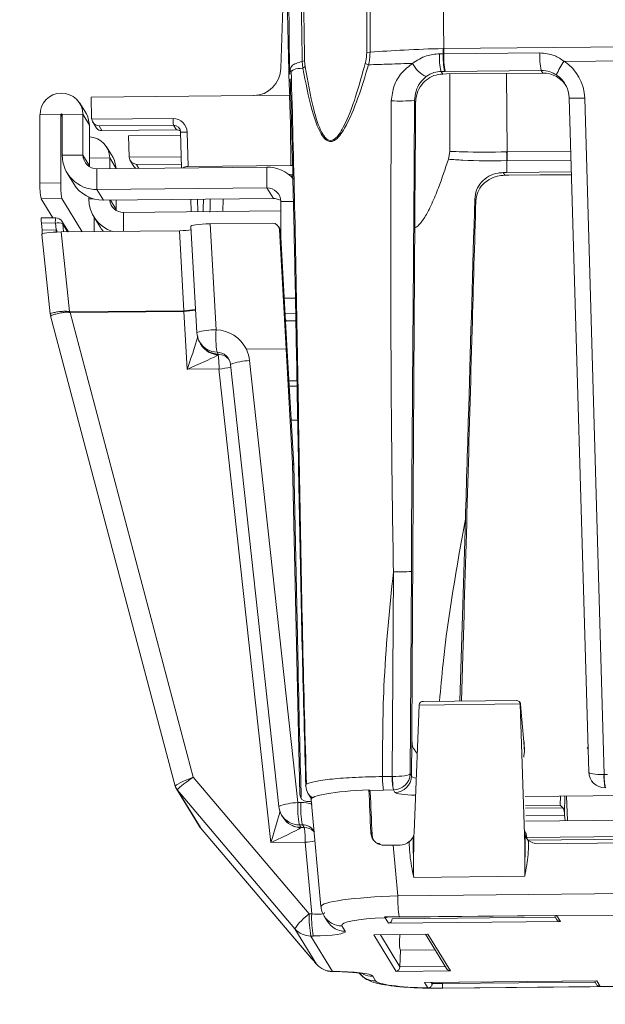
# Model space of a CAD drawing. Header units: millimetres. Extents: x 0 to 1118, y 0 to 864.
# Tile 81 of 256: x 463 to 474, y 276 to 294. Entities that reach past the tile are written whole.
import ezdxf

# ---------------------------------------------------------------- set-up
doc = ezdxf.new("R2010")
doc.units = ezdxf.units.MM
doc.styles.add('SLDTEXTSTYLE3', font='TXT', dxfattribs={"width": 0.605})
doc.dimstyles.new('SLDDIMSTYLE0', dxfattribs={"dimtxt": 3.175, "dimasz": 3.302, "dimexe": 0, "dimexo": 0.0625, "dimgap": 0.79375, "dimtad": 0, "dimtih": 1, "dimtoh": 1, "dimdec": 1, "dimlfac": 4, "dimrnd": 1e-09, "dimzin": 12, "dimdsep": 46, "dimtxsty": 'SLDTEXTSTYLE3', "dimsah": 1, "dimcen": 0.09, "dimadec": 0, "dimazin": 3, "dimtfac": 1, "dimtofl": 0, "dimtmove": 0, "dimatfit": 3, "dimfxl": 1, "dimfrac": 2, "dimtolj": 1, "dimtzin": 12, "dimarcsym": 0})

# ---------------------------------------------------------------- blocks, each defined once
blk = doc.blocks.new('_D_12')
at = {"color": 7, "linetype": 'Continuous', "lineweight": 0}
for p, q in [((520.817, 345.837), (559.739, 345.837)), ((558.139, 345.837), (558.139, 312.211)), ((558.139, 273.712), (558.139, 307.339)), ((443.176, 273.712), (559.739, 273.712))]:
    blk.add_line(p, q, dxfattribs=at)
for points in [[(558.139, 345.837), (557.631, 342.535), (558.647, 342.535)], [(558.139, 273.712), (558.647, 277.014), (557.631, 277.014)]]:
    blk.add_solid(points, dxfattribs=at)
at = {"color": 7, "linetype": 'Continuous', "lineweight": 0, "insert": (552.682, 311.431), "char_height": 3.175, "attachment_point": 1, "style": 'SLDTEXTSTYLE3'}
blk.add_mtext('288.5', dxfattribs=at)
blk = doc.blocks.new('_D_13')
at = {"color": 7, "linetype": 'Continuous', "lineweight": 0}
for p, q in [((441.576, 275.312), (441.576, 357.886)), ((519.351, 346.187), (519.351, 357.886)), ((441.576, 356.286), (475.007, 356.286)), ((519.351, 356.286), (485.921, 356.286))]:
    blk.add_line(p, q, dxfattribs=at)
for points in [[(441.576, 356.286), (444.878, 355.778), (444.878, 356.794)], [(519.351, 356.286), (516.049, 356.794), (516.049, 355.778)]]:
    blk.add_solid(points, dxfattribs=at)
at = {"color": 7, "linetype": 'Continuous', "lineweight": 0, "insert": (475.007, 357.942), "char_height": 3.175, "attachment_point": 1, "style": 'SLDTEXTSTYLE3'}
blk.add_mtext('311.1', dxfattribs=at)

msp = doc.modelspace()

# ---------------------------------------------------------------- linework, layer by layer
at = {"color": 9, "linetype": 'Continuous', "lineweight": 0}
for p, q in [((471.013, 296.816), (471.048, 293.174)), ((468.273, 292.499), (468.2, 295.344)), ((471.048, 293.174), (480.435, 293.265)), ((469.663, 293.102), (469.724, 293.108)), ((470.97, 293.078), (471.038, 293.079)), ((471.035, 293.173), (471.048, 293.174)), ((471.038, 293.079), (471.048, 293.079)), ((471.048, 293.079), (472.772, 293.096)), ((468.546, 292.951), (468.505, 292.942)), ((468.515, 292.821), (468.505, 292.942)), ((468.546, 292.951), (468.556, 292.847)), ((474.411, 292.955), (473.208, 292.943)), ((471.062, 292.762), (471.001, 292.762)), ((471.001, 292.762), (471.029, 292.715)), ((471.071, 292.763), (471.062, 292.762)), ((472.795, 292.779), (471.071, 292.763)), ((472.187, 291.318), (472.176, 292.727)), ((472.824, 292.733), (472.795, 292.779)), ((468.294, 291.818), (468.278, 292.335)), ((470.542, 292.205), (470.522, 292.237)), ((473.579, 292.283), (473.93, 280.142)), ((464.168, 291.988), (463.794, 291.984)), ((464.193, 291.947), (464.168, 291.988)), ((464.193, 291.988), (464.567, 291.992)), ((464.685, 291.8), (464.567, 291.992)), ((464.723, 291.904), (466.185, 291.918)), ((466.194, 291.796), (464.856, 291.783)), ((464.856, 291.783), (464.907, 291.7)), ((464.907, 291.7), (466.245, 291.713)), ((466.245, 291.713), (466.194, 291.796)), ((466.437, 291.673), (466.454, 291.055)), ((468.302, 291.073), (468.294, 291.818)), ((472.187, 291.318), (473.329, 291.329)), ((464.193, 291.257), (464.567, 291.26)), ((464.567, 291.26), (464.685, 291.068)), ((464.685, 291.205), (465.047, 291.209)), ((465.163, 291.018), (465.047, 291.209)), ((465.396, 291.222), (466.333, 291.231)), ((472.179, 290.946), (472.181, 291.16)), ((472.186, 291.16), (472.181, 291.16)), ((473.334, 291.171), (472.186, 291.16)), ((464.816, 291.015), (464.816, 290.643)), ((466.337, 291.1), (465.53, 291.092)), ((465.53, 291.092), (465.573, 291.022)), ((467.87, 290.673), (467.87, 291.045)), ((472.113, 290.945), (472.142, 290.899)), ((468.337, 290.874), (468.304, 290.874)), ((472.203, 290.899), (472.212, 290.899)), ((472.212, 290.899), (473.342, 290.91)), ((472.212, 290.899), (472.215, 290.897)), ((463.794, 290.757), (464.168, 290.76)), ((464.816, 290.643), (464.934, 290.451)), ((467.87, 290.673), (467.987, 290.481)), ((464.187, 290.481), (463.814, 290.477)), ((464.758, 290.474), (464.673, 290.473)), ((465.062, 290.452), (465.164, 290.285)), ((466.622, 290.467), (466.627, 290.244)), ((467.084, 290.472), (467.077, 290.249)), ((468.347, 290.429), (468.119, 290.427)), ((471.624, 290.439), (471.604, 290.471)), ((465.296, 289.892), (465.296, 290.231)), ((464.071, 290.041), (463.819, 290.038)), ((463.831, 289.914), (464.083, 289.916)), ((464.083, 289.916), (464.071, 290.041)), ((464.291, 289.882), (464.205, 290.023)), ((464.205, 290.023), (464.218, 289.881)), ((466.377, 288.466), (466.3, 289.901)), ((466.849, 290.026), (466.957, 288.123)), ((468.115, 289.889), (468.096, 289.92)), ((468.237, 287.742), (468.115, 289.889)), ((468.116, 289.888), (468.115, 289.889)), ((464.174, 289.881), (464.327, 288.45)), ((468.183, 288.692), (468.383, 288.693)), ((464.335, 288.446), (466.377, 288.466)), ((466.378, 288.455), (464.335, 288.435)), ((464.335, 288.435), (466.548, 280.093)), ((466.438, 287.414), (466.378, 288.455)), ((468.388, 288.414), (468.199, 288.412)), ((468.217, 288.282), (468.391, 288.284)), ((468.217, 287.78), (467.502, 287.773)), ((466.975, 287.723), (466.996, 287.688)), ((466.998, 287.684), (466.995, 287.674)), ((466.996, 287.688), (466.998, 287.684)), ((468.352, 285.695), (468.237, 287.742)), ((468.237, 287.742), (468.237, 287.742)), ((467.01, 287.42), (466.438, 287.414)), ((467.943, 278.918), (467.01, 287.42)), ((467.56, 287.57), (468.426, 279.636)), ((468.267, 287.206), (468.411, 287.207)), ((468.424, 286.503), (468.307, 286.502)), ((468.43, 282.042), (468.352, 285.695)), ((470.123, 280.105), (470.143, 283.78)), ((470.465, 283.786), (470.445, 280.153)), ((471.365, 281.458), (471.39, 282.275)), ((472.421, 281.406), (470.604, 281.388)), ((472.428, 281.394), (472.421, 281.406)), ((472.428, 281.394), (472.428, 281.397)), ((472.488, 280.725), (472.428, 281.394)), ((470.469, 280.114), (470.475, 280.771)), ((470.475, 280.771), (470.475, 280.771)), ((472.488, 280.725), (472.488, 280.728)), ((472.495, 280.547), (472.488, 280.725)), ((472.488, 280.725), (472.489, 280.724)), ((466.548, 280.093), (468.631, 277.637)), ((469.947, 280.103), (470.123, 280.105)), ((470.123, 280.105), (470.127, 280.105)), ((470.445, 280.153), (470.469, 280.114)), ((473.93, 280.142), (473.926, 280.142)), ((473.93, 280.142), (473.989, 280.142)), ((468.373, 277.371), (466.263, 279.858)), ((466.263, 279.858), (466.675, 279.186)), ((469.966, 279.862), (469.711, 279.853)), ((470.142, 279.863), (469.966, 279.862)), ((470.169, 279.819), (470.142, 279.863)), ((468.426, 279.636), (468.479, 279.637)), ((468.46, 279.779), (468.487, 279.735)), ((473.138, 279.587), (473.143, 279.751)), ((472.514, 279.581), (473.138, 279.587)), ((473.185, 279.543), (472.515, 279.536)), ((466.675, 279.185), (468.674, 276.84)), ((468.508, 279.237), (468.455, 279.237)), ((468.455, 279.237), (468.482, 279.192)), ((468.484, 279.188), (468.538, 279.189)), ((468.538, 279.189), (468.508, 279.237)), ((469.737, 279.103), (469.76, 279.064)), ((472.495, 279.123), (472.531, 279.065)), ((468.557, 278.924), (467.943, 278.918)), ((468.676, 277.638), (468.557, 278.924)), ((470.136, 278.871), (470.221, 277.962)), ((470.221, 277.962), (481.615, 278.073)), ((468.631, 277.637), (468.676, 277.638)), ((469.992, 277.569), (469.983, 277.587)), ((470.053, 277.47), (469.992, 277.569)), ((470.122, 277.552), (473.051, 277.58)), ((470.247, 277.583), (473.077, 277.61)), ((478.814, 277.659), (473.08, 277.603)), ((473.08, 277.603), (473.143, 277.5)), ((468.762, 276.736), (468.373, 277.371)), ((469.219, 277.423), (469.279, 277.326)), ((473.143, 277.5), (470.053, 277.47)), ((468.66, 277.241), (469.049, 276.606)), ((468.704, 277.241), (468.66, 277.241)), ((469.79, 277.263), (470.763, 277.273)), ((470.192, 276.606), (469.79, 277.263)), ((469.908, 277.264), (470.261, 276.688)), ((470.763, 277.273), (471.166, 276.615)), ((470.261, 276.688), (471.074, 276.696)), ((469.773, 276.519), (469.823, 276.437)), ((471.166, 276.615), (470.192, 276.606)), ((470.704, 276.407), (473.794, 276.437)), ((470.764, 276.308), (470.704, 276.407)), ((470.766, 276.307), (470.764, 276.308)), ((470.823, 276.408), (470.838, 276.382)), ((470.838, 276.386), (471.024, 276.386)), ((471.024, 276.386), (473.767, 276.413)), ((473.86, 276.332), (471.03, 276.304)), ((473.794, 276.437), (473.857, 276.334)), ((473.857, 276.334), (479.59, 276.39))]:
    msp.add_line(p, q, dxfattribs=at)
at = {"color": 7, "linetype": 'Continuous', "lineweight": 15}
for p, q in [((468.251, 295.774), (468.279, 292.758)), ((468.122, 292.819), (468.2, 295.344)), ((471.095, 292.716), (471.029, 292.715)), ((472.824, 292.733), (471.095, 292.716)), ((471.156, 292.717), (471.154, 291.327)), ((464.629, 291.999), (464.511, 292.191)), ((464.629, 291.999), (464.511, 292.191)), ((467.633, 292.329), (464.711, 292.3)), ((464.722, 291.919), (464.711, 292.3)), ((468.278, 292.335), (467.633, 292.329)), ((473.302, 292.282), (473.652, 280.181)), ((473.303, 292.282), (473.302, 292.282)), ((463.794, 291.984), (463.794, 290.757)), ((464.168, 291.988), (464.168, 290.76)), ((464.193, 291.257), (464.193, 291.988)), ((464.567, 291.26), (464.567, 291.992)), ((464.742, 291.855), (464.809, 291.746)), ((464.685, 291.8), (464.685, 291.068)), ((464.892, 291.699), (466.246, 291.712)), ((466.245, 291.713), (466.246, 291.712)), ((466.321, 291.671), (466.339, 291.03)), ((466.321, 291.671), (466.321, 291.671)), ((466.323, 291.615), (465.387, 291.606)), ((465.396, 291.228), (465.387, 291.606)), ((465.108, 291.215), (464.991, 291.407)), ((465.108, 291.215), (464.991, 291.407)), ((471.131, 291.185), (471.154, 291.327)), ((465.047, 291.017), (465.047, 291.209)), ((465.415, 291.164), (465.483, 291.055)), ((464.685, 291.068), (464.685, 291.051)), ((467.87, 291.045), (464.816, 291.015)), ((468.302, 291.073), (466.454, 291.055)), ((468.35, 291.073), (468.302, 291.073)), ((472.113, 290.945), (472.179, 290.946)), ((472.179, 290.946), (473.34, 290.957)), ((464.283, 290.936), (464.401, 290.744)), ((464.283, 290.936), (464.401, 290.744)), ((468.335, 290.915), (468.257, 290.914)), ((468.29, 290.886), (468.356, 290.887)), ((472.215, 290.897), (473.342, 290.908)), ((467.87, 290.673), (464.816, 290.643)), ((463.814, 290.477), (464.024, 290.134)), ((464.187, 290.481), (464.553, 289.884)), ((464.673, 290.473), (464.673, 290.505)), ((464.934, 290.451), (467.987, 290.481)), ((465.164, 290.285), (465.164, 290.453)), ((466.507, 290.466), (466.512, 290.243)), ((468.119, 289.833), (468.119, 290.427)), ((465.164, 290.285), (465.165, 290.267)), ((468.119, 290.259), (465.296, 290.231)), ((464.079, 290.134), (463.816, 290.132)), ((464.305, 289.882), (464.187, 290.074)), ((464.763, 290.153), (464.881, 289.961)), ((464.763, 290.153), (464.881, 289.961)), ((464.765, 289.886), (464.765, 290.149)), ((463.819, 290.038), (463.831, 289.914)), ((466.3, 289.901), (464.174, 289.881)), ((466.504, 289.979), (466.611, 288.074)), ((467.971, 290.037), (466.849, 290.026)), ((468.098, 289.946), (468.078, 289.978)), ((468.217, 287.78), (468.096, 289.92)), ((468.237, 287.742), (468.116, 289.888)), ((468.119, 289.887), (468.116, 289.887)), ((463.827, 289.833), (463.979, 288.41)), ((463.986, 288.373), (466.225, 279.932)), ((468.205, 288.302), (468.217, 288.282)), ((468.22, 288.281), (468.217, 288.282)), ((468.22, 288.281), (468.391, 288.282)), ((468.22, 288.281), (468.391, 288.282)), ((466.666, 287.899), (466.687, 287.865)), ((468.217, 287.78), (468.333, 285.726)), ((468.352, 285.694), (468.237, 287.742)), ((467.216, 287.502), (468.082, 279.568)), ((468.413, 287.113), (468.272, 287.111)), ((470.504, 286.245), (470.474, 280.875)), ((468.333, 285.726), (468.46, 279.779)), ((468.333, 285.726), (468.352, 285.695)), ((468.431, 282.041), (468.352, 285.694)), ((471.437, 284.722), (471.338, 281.458)), ((471.366, 281.458), (471.391, 282.269)), ((471.391, 282.269), (471.39, 282.275)), ((468.431, 282.041), (468.43, 282.042)), ((472.36, 281.468), (470.675, 281.451)), ((472.417, 281.43), (472.411, 281.44)), ((472.421, 281.406), (472.503, 278.881)), ((470.604, 281.388), (470.518, 279.104)), ((472.488, 280.728), (472.428, 281.397)), ((470.475, 280.771), (470.475, 280.769)), ((472.495, 280.549), (472.489, 280.724)), ((472.495, 280.547), (472.484, 280.483)), ((473.625, 280.61), (473.639, 280.635)), ((472.484, 280.483), (472.486, 280.45)), ((473.694, 280.039), (473.72, 279.997)), ((466.246, 279.881), (466.658, 279.209)), ((468.606, 279.808), (468.67, 279.704)), ((469.725, 279.831), (469.704, 279.865)), ((469.728, 279.824), (469.725, 279.831)), ((479.365, 279.812), (472.508, 279.745)), ((468.665, 279.658), (468.586, 279.657)), ((468.663, 279.683), (468.842, 277.769)), ((473.224, 279.752), (473.214, 279.454)), ((473.254, 279.752), (473.271, 279.312)), ((468.135, 279.413), (468.162, 279.369)), ((468.163, 279.367), (468.154, 279.381)), ((473.216, 279.404), (472.52, 279.397)), ((472.523, 279.305), (479.348, 279.372)), ((473.214, 279.454), (473.216, 279.404)), ((473.216, 279.404), (473.23, 279.312)), ((466.676, 279.184), (468.68, 276.833)), ((472.503, 278.881), (472.495, 279.123)), ((479.298, 279.074), (472.539, 279.008)), ((472.573, 278.96), (479.251, 279.026)), ((472.738, 278.897), (479.086, 278.959)), ((469.89, 278.902), (469.863, 278.902)), ((469.903, 278.881), (469.89, 278.902)), ((470.136, 278.871), (470.262, 278.873)), ((470.507, 278.294), (472.501, 278.314)), ((468.899, 277.599), (468.959, 277.502)), ((469.983, 277.587), (470.247, 277.583)), ((470.248, 277.581), (473.062, 277.608)), ((473.035, 277.608), (473.074, 277.543)), ((469.8, 277.263), (470.754, 277.272)), ((470.257, 277.267), (470.254, 277.145)), ((470.721, 277.272), (471.097, 276.659)), ((470.271, 276.989), (470.259, 277.009)), ((470.261, 276.688), (470.271, 276.989)), ((470.89, 276.995), (470.271, 276.989)), ((469.049, 276.606), (469.048, 276.603)), ((470.714, 276.406), (473.785, 276.436)), ((470.767, 276.306), (470.766, 276.307)), ((471.03, 276.304), (470.767, 276.306)), ((470.838, 276.386), (470.839, 276.408)), ((470.838, 276.382), (470.838, 276.386)), ((471.03, 276.304), (482.424, 276.415)), ((473.752, 276.436), (473.791, 276.373))]:
    msp.add_line(p, q, dxfattribs=at)
at = {"color": 7, "linetype": 'Continuous', "lineweight": 15, "flags": 128}
for points in [[(464.629, 291.999), (464.655, 291.947), (464.685, 291.8)], [(464.629, 291.999), (464.655, 291.947), (464.685, 291.8)], [(465.108, 291.215), (465.135, 291.164), (465.164, 291.017)], [(465.108, 291.215), (465.135, 291.164), (465.164, 291.017)], [(464.881, 289.961), (464.895, 289.938), (464.933, 289.888)], [(464.881, 289.961), (464.895, 289.938), (464.933, 289.888)], [(470.247, 277.583), (470.248, 277.581), (470.248, 277.581)]]:
    msp.add_lwpolyline(points, dxfattribs=at)
at = {"color": 9, "linetype": 'Continuous', "lineweight": 0, "flags": 128}
for points in [[(464.083, 289.916), (464.083, 289.895), (464.082, 289.878)], [(464.099, 289.915), (464.099, 289.894), (464.099, 289.879)]]:
    msp.add_lwpolyline(points, dxfattribs=at)
at = {"color": 9, "linetype": 'Continuous', "lineweight": 0}
for centre, radius, start, end in [((472.028, 293.021), 1.06, 176.8996, 194.1611), ((493.395, 293.866), 22.372, 181.7745, 182.0167), ((472.384, 293.021), 1.347, 177.5501, 191.0824), ((472.44, 293.021), 1.393, 177.6303, 190.7085), ((493.653, 293.189), 22.605, 180.0391, 180.2792), ((474.164, 293.038), 1.393, 177.6303, 190.7085), ((469.916, 293.44), 0.602, 242.3725, 248.4819), ((470.976, 293.165), 0.554, 207.8711, 243.6664), ((474.531, 292.02), 1.613, 145.0763, 155.0559), ((468.636, 292.682), 0.184, 116.085, 131.1519), ((470.261, 296.944), 4.714, 268.1127, 273.1803), ((473.433, 294.905), 2.626, 267.1283, 273.1748), ((466.718, 291.898), 0.534, 177.8644, 191.0543), ((466.342, 294.012), 2.342, 269.4871, 272.3118), ((456.729, 290.858), 15.455, 1.1185, 1.7053), ((458.415, 291.326), 13.772, 359.307, 359.9657), ((464.323, 290.065), 0.253, 164.2344, 185.5426), ((464.083, 290.01), 0.122, 6.0177, 31.4791), ((464.117, 289.875), 0.172, 59.4152, 105.4857), ((467.993, 289.882), 0.123, 2.9924, 31.4748), ((466.345, 289.501), 1.036, 271.7798, 283.5487), ((466.307, 290.116), 1.663, 272.4463, 279.7388), ((465.786, 287.181), 1.933, 138.9877, 139.5436), ((467.567, 288.45), 3.232, 180.0777, 180.2703), ((466.93, 287.067), 1.056, 88.5226, 107.5433), ((468.655, 287.998), 1.703, 175.8048, 189.2967), ((467.018, 288.064), 0.391, 201.6066, 266.6291), ((466.981, 288.093), 0.37, 211.5822, 269.0207), ((467.002, 288.058), 0.37, 211.5822, 269.0207), ((465.443, 287.451), 1.568, 358.8636, 8.1688), ((466.994, 287.437), 0.247, 36.6362, 89.1036), ((466.864, 288.978), 1.566, 275.3558, 283.1925), ((467.585, 286.548), 1.022, 91.3585, 111.1119), ((470.24, 287.394), 3.616, 268.4568, 273.5605), ((472.354, 281.391), 0.0735, 1.9845, 31.4731), ((470.999, 280.064), 1.052, 177.9046, 191.1166), ((471.174, 280.066), 1.052, 177.9046, 191.1166), ((471.425, 280.066), 1.298, 178.2953, 188.9834), ((470.167, 280.121), 0.302, 270.5146, 358.7649), ((474.812, 280.103), 0.887, 177.5283, 193.2338), ((474.982, 280.103), 1.052, 177.9046, 191.1166), ((466.405, 279.979), 0.186, 206.4629, 220.304), ((466.403, 279.977), 0.183, 210.3298, 220.3769), ((468.815, 279.936), 0.245, 211.5027, 240.1834), ((468.45, 278.614), 1.022, 91.3585, 111.1119), ((470.185, 279.563), 1.761, 177.5977, 190.6628), ((470.239, 279.563), 1.761, 177.5977, 190.6628), ((468.45, 279.607), 0.37, 211.5952, 270.7124), ((468.477, 279.562), 0.37, 211.5952, 270.7124), ((468.482, 279.562), 0.374, 211.509, 270.2759), ((466.815, 279.305), 0.183, 211.487, 220.3767), ((468.541, 278.941), 0.247, 44.8662, 90.6608), ((467.395, 278.973), 1.164, 357.6242, 10.6999), ((468.358, 281.138), 2.223, 275.1269, 279.6714), ((472.273, 277.91), 2.052, 178.5475, 189.167), ((469.211, 276.818), 1.004, 125.3224, 146.5871), ((470.375, 277.565), 1.745, 177.6242, 190.6999), ((470.419, 277.565), 1.745, 177.6242, 190.6999), ((469.214, 277.793), 0.37, 210.9659, 270.715), ((473.079, 277.677), 0.0747, 248.3806, 270.582), ((468.655, 277.612), 0.371, 220.4732, 270.6713), ((469.274, 277.696), 0.37, 211.5938, 270.7138), ((469.045, 276.976), 0.371, 220.4732, 270.6713), ((469.819, 276.807), 0.371, 219.0207, 270.6872), ((469.769, 276.891), 0.373, 243.4208, 270.5996), ((471.312, 276.367), 0.289, 176.3339, 192.6444), ((473.856, 276.409), 0.0746, 240.8958, 270.6003)]:
    msp.add_arc(centre, radius, start, end, dxfattribs=at)
at = {"color": 7, "linetype": 'Continuous', "lineweight": 15}
for centre, radius, start, end in [((464.181, 291.987), 0.386, 0.7939, 180.3239), ((464.181, 291.988), 0.0125, 0.7939, 180.3239), ((464.666, 291.208), 0.381, 0.0393, 87.1957), ((464.808, 291.257), 0.615, 180.051, 270.8027), ((464.813, 291.261), 0.246, 180.051, 270.8027), ((467.877, 290.427), 0.618, 40.7244, 90.6743), ((465.029, 290.702), 1.236, 177.439, 190.4485), ((465.403, 290.705), 1.236, 177.439, 190.4485), ((464.926, 291.067), 0.617, 211.5867, 270.7209), ((467.873, 290.427), 0.246, 0.051, 90.8027), ((465.286, 290.473), 0.613, 179.9819, 252.1715), ((465.293, 290.477), 0.246, 185.9167, 270.8008), ((467.99, 290.232), 0.248, 58.8517, 90.6092), ((464.081, 290.009), 0.125, 31.4866, 90.5589), ((467.991, 289.881), 0.125, 3.228, 31.4866), ((464.228, 288.437), 0.25, 186.4154, 195.0996), ((466.986, 288.095), 0.375, 183.228, 211.4866), ((467.007, 288.058), 0.374, 208.8112, 268.6714), ((472.353, 281.391), 0.075, 5.1806, 31.4866), ((472.414, 280.721), 0.075, 2.0838, 5.1806), ((466.405, 279.979), 0.186, 194.8457, 206.4619), ((468.815, 279.936), 0.245, 181.0792, 211.4714), ((468.455, 279.609), 0.375, 186.226, 211.4866), ((466.812, 279.302), 0.18, 213.3024, 220.4508), ((469.049, 276.978), 0.375, 220.3566, 269.7878)]:
    msp.add_arc(centre, radius, start, end, dxfattribs=at)
at = {"color": 9, "linetype": 'Continuous', "lineweight": 0}
for centre, major_axis, ratio, start_param, end_param in [((464.314, 1010.565), (-5.042, 755.284), 0.002371, 3.459383, 3.479347), ((464.504, 1010.546), (-4.852, 755.267), 0.002586, 3.459414, 3.47938), ((464.314, 1010.565), (-5.042, 755.284), 0.002371, 2.811229, 2.824412), ((464.504, 1010.546), (-4.852, 755.267), 0.002586, 2.812058, 2.824443), ((472.782, 292.261), (-0.064, 0.807), 0.985671, 4.661447, 5.638825), ((470.142, 292.534), (-0.317, 1.889), 0.975738, 1.426951, 1.512095), ((466.187, 291.666), (-0.012, 0.252), 0.987413, 4.691431, 6.244774), ((467.178, 294.271), (0.306, 10.374), 0.034822, 1.947145, 1.970632), ((467.188, 294.264), (0.315, 10.362), 0.022839, 1.946392, 1.970917), ((464.09, 289.917), (0.127, -0.011), 0.005277, 4.661947, 4.78531), ((463.608, 291.26), (-0.731, 2.824), 0.128397, 3.080832, 3.131892), ((463.589, 291.287), (-0.748, 2.841), 0.0425, 3.079793, 3.130853), ((466.396, 288.439), (-0.028, 0.25), 0.062546, 1.45483, 1.498463), ((466.941, 287.499), (0.377, 0.499), 0.994104, 5.812353, 6.907523), ((466.418, 287.43), (0.215, 0.606), 0.036618, 4.698554, 6.018746), ((466.941, 287.499), (0.377, 0.499), 0.994104, 5.471026, 5.812353), ((466.418, 287.43), (0.59, 0.255), 0.035064, 4.729823, 6.050015), ((473.952, 280.193), (0.3, 0.012), 0.166872, 3.065446, 4.618789), ((466.576, 280.068), (0.352, 0.137), 0.08807, 1.618567, 3.150112), ((466.576, 280.068), (0.313, 0.21), 0.096289, 1.59826, 3.129805), ((470.146, 280.155), (0.3, 0.002), 0.169449, 4.649132, 6.202475), ((470.146, 280.155), (0.281, 0.106), 0.969119, 4.351018, 5.904361), ((470.593, 280.121), (0.125, 0.003), 0.381163, 3.206335, 4.386069), ((466.545, 279.525), (-0.282, 0.333), 0.009709, 0.038887, 0.062745), ((470.145, 279.857), (0.05, 0), 0.127699, 1.631378, 1.646177), ((470.593, 279.823), (0.425, 0), 0.126902, 3.21914, 4.593474), ((473.953, 279.894), (0.05, 0), 0.127593, 1.651539, 1.666339), ((468.482, 279.013), (0.377, 0.499), 0.994104, 0.32114, 0.653918), ((467.923, 278.935), (0.186, 0.587), 0.037776, 4.696669, 5.896468), ((466.953, 278.859), (-0.279, 0.327), 0.010018, 0.063715, 0.087573), ((467.923, 278.935), (0.56, 0.255), 0.036984, 4.729909, 6.239618), ((467.855, 279.187), (0.629, 0), 0.125622, 0.02221, 0.076916), ((470.346, 277.805), (1.503, 0.034), 0.106346, 1.651187, 3.149113), ((468.653, 277.692), (0.254, -0.036), 0.198542, 4.830283, 6.395758), ((470.346, 277.433), (1.13, -0.001), 0.126048, 1.888906, 3.218807), ((473.07, 277.975), (-0.014, 0.375), 0.072867, 2.900347, 3.012659), ((468.653, 277.32), (0.628, 0), 0.125852, 4.794748, 6.360224), ((469.023, 276.511), (0.753, 0.001), 0.126058, 0.076932, 1.53578), ((470.948, 276.449), (1.129, 0.001), 0.126343, 3.218655, 4.548556), ((473.846, 276.706), (-0.014, 0.375), 0.072867, 3.012659, 3.124971)]:
    msp.add_ellipse(centre, major_axis=major_axis, ratio=ratio, start_param=start_param, end_param=end_param, dxfattribs=at)
at = {"color": 7, "linetype": 'Continuous', "lineweight": 15}
for centre, major_axis, ratio, start_param, end_param in [((467.624, 292.839), (-0.084, 0.504), 0.975738, 2.989021, 4.510948), ((472.83, 292.227), (-0.04, 0.504), 0.985671, 5.188648, 6.21479), ((472.804, 292.269), (-0.091, 0.504), 0.973094, 4.565841, 5.54322), ((468.224, 293.826), (-0.054, 1.491), 0.08352, 3.139373, 3.182735), ((464.847, 291.923), (-0.006, 0.126), 0.987413, 1.549838, 1.672011), ((464.856, 291.907), (0.121, -0.067), 0.871415, 3.730835, 5.162005), ((464.907, 291.824), (0.063, 0.113), 0.851705, 2.691977, 3.718118), ((466.197, 291.668), (-0.025, 0.126), 0.968299, 4.550221, 6.103564), ((466.244, 291.592), (0.117, 0.045), 0.969502, 0.557804, 1.202334), ((465.521, 291.232), (0.051, 0.114), 0.994259, 2.019143, 2.071503), ((465.53, 291.216), (0.121, -0.067), 0.871415, 3.661022, 5.162005), ((465.581, 291.133), (0.063, 0.113), 0.851705, 2.691977, 3.117163), ((466.466, 290.976), (0.125, -0.01), 0.626319, 1.716511, 2.520901), ((463.83, 290.007), (-0.014, 0.125), 0.062506, 6.149752, 7.588951), ((463.82, 289.946), (-0.014, 0.125), 0.062506, 3.748185, 4.447358), ((466.28, 289.933), (0.25, 0), 0.126029, 4.790356, 5.848655), ((466.879, 289.979), (0.376, 0), 0.126145, 1.650703, 3.218761), ((467.972, 289.913), (0.0754, 0.0998), 0.994104, 5.418667, 6.937103), ((464.204, 289.833), (0.377, 0), 0.125499, 1.649357, 3.218329), ((464.439, 287.635), (-0.46, 0.775), 0.002842, 6.226083, 6.250126), ((466.97, 287.471), (-0.005, 0.252), 0.988627, 4.805854, 6.24235), ((468.151, 289.265), (-0.201, 3.57), 0.002445, 3.137043, 3.138869), ((468.449, 282.026), (-0.062, 2.863), 0.006498, 1.565127, 2.498199), ((470.685, 281.377), (0.0726, -0.0402), 0.871415, 2.020412, 3.556302), ((472.352, 281.393), (0.0376, 0.0679), 0.851705, 5.323821, 6.859711), ((470.514, 280.888), (0.004, 0.5), 0.078627, 1.597902, 1.807009), ((473.952, 280.193), (0.28, 0.109), 0.96898, 2.78615, 4.339493), ((466.688, 279.646), (0.464, -0.286), 0.032108, 3.19388, 3.217738), ((470.169, 279.684), (1.507, -0.001), 0.126048, 1.884754, 3.153534), ((469.538, 286.417), (-1.19, 28.719), 0.003761, 1.800787, 1.828129), ((469.439, 288.807), (-0.992, 23.933), 0.003761, 1.955404, 1.989893), ((468.585, 279.782), (0.0754, 0.0998), 0.994104, 2.242167, 3.79551), ((473.142, 279.532), (-0.0676, 0.0693), 0.405823, 4.486137, 5.166815), ((473.14, 279.451), (-0.003, 0.118), 0.634199, 4.724391, 5.592075), ((468.511, 278.985), (-0.005, 0.252), 0.988627, 5.245789, 6.271931), ((470.268, 279.111), (0.224, 0.112), 0.984419, 5.582831, 5.789037), ((470.261, 279.123), (0.056, 0.244), 0.993334, 3.376844, 4.105261), ((472.78, 279.076), (0.224, 0.112), 0.984419, 2.717258, 3.227006), ((472.736, 279.147), (0.056, 0.244), 0.993334, 2.648428, 3.376844), ((470.263, 278.682), (1.507, -0.001), 0.126048, 1.655607, 1.757343), ((470.053, 277.544), (0.0376, 0.0679), 0.851705, 3.718118, 5.254008), ((473.143, 277.574), (0.0726, -0.0402), 0.871415, 4.135863, 5.162005), ((470.263, 277.133), (0.003, 0.125), 0.080758, 1.481601, 3.01749), ((468.727, 276.751), (-0.835, 0.982), 0.013343, 4.685535, 4.792163), ((470.192, 276.68), (0.0376, 0.0679), 0.851705, 3.718118, 5.254008), ((471.166, 276.69), (0.0726, -0.0402), 0.871415, 4.135863, 5.162005)]:
    msp.add_ellipse(centre, major_axis=major_axis, ratio=ratio, start_param=start_param, end_param=end_param, dxfattribs=at)
at = {"color": 9, "linetype": 'Continuous', "lineweight": 0}
for points, knots in [([(469.637, 292.907), (469.64, 292.92), (469.656, 292.983), (469.66, 293.049), (469.663, 293.102)], [0, 0, 0, 0, 0.1990976, 1, 1, 1, 1]), ([(469.724, 293.108), (469.72, 293.046), (469.716, 292.969), (469.698, 292.895), (469.695, 292.88)], [0, 0, 0, 0, 0.80186, 1, 1, 1, 1]), ([(469.724, 293.108), (469.924, 293.122), (470.336, 293.15), (470.798, 293.166), (471.035, 293.173)], [0, 0, 0, 0, 0.487139, 1, 1, 1, 1]), ([(470.486, 292.906), (470.568, 292.959), (470.715, 293.055), (470.891, 293.071), (470.97, 293.078)], [0, 0, 0, 0, 0.554346, 1, 1, 1, 1]), ([(472.772, 293.096), (472.863, 293.087), (473.021, 293.071), (473.152, 292.982), (473.208, 292.943)], [0, 0, 0, 0, 0.571295, 1, 1, 1, 1]), ([(468.283, 292.756), (468.288, 292.793), (468.299, 292.88), (468.429, 292.919), (468.505, 292.942)], [0, 0, 0, 0, 0.419809, 1, 1, 1, 1]), ([(468.556, 292.847), (468.602, 292.589), (468.677, 292.178), (468.807, 291.739), (468.916, 291.568), (468.981, 291.523), (469.038, 291.52), (469.103, 291.555), (469.174, 291.636), (469.312, 291.88), (469.474, 292.311), (469.582, 292.708), (469.637, 292.907)], [0, 0, 0, 0, 0.250762, 0.400412, 0.44756, 0.475777, 0.501202, 0.526466, 0.567116, 0.618708, 0.808627, 1, 1, 1, 1]), ([(470.486, 292.906), (470.345, 292.902), (470.069, 292.893), (469.818, 292.885), (469.695, 292.88)], [0, 0, 0, 0, 0.511436, 1, 1, 1, 1]), ([(470.105, 292.232), (470.116, 292.324), (470.138, 292.509), (470.28, 292.745), (470.419, 292.854), (470.486, 292.906)], [0, 0, 0, 0, 0.335475, 0.678934, 1, 1, 1, 1]), ([(468.515, 292.821), (468.454, 292.815), (468.358, 292.807), (468.332, 292.782), (468.322, 292.773)], [0, 0, 0, 0, 0.650743, 1, 1, 1, 1]), ([(469.695, 292.88), (469.635, 292.681), (469.515, 292.284), (469.338, 291.854), (469.187, 291.614), (469.109, 291.533), (469.04, 291.5), (468.978, 291.502), (468.908, 291.547), (468.789, 291.714), (468.647, 292.15), (468.566, 292.563), (468.515, 292.821)], [0, 0, 0, 0, 0.189262, 0.376967, 0.429178, 0.471215, 0.497939, 0.525063, 0.554794, 0.603253, 0.752805, 1, 1, 1, 1]), ([(471.001, 292.762), (470.957, 292.758), (470.857, 292.749), (470.775, 292.697), (470.73, 292.669)], [0, 0, 0, 0, 0.4436452, 1, 1, 1, 1]), ([(473.068, 292.7), (473.033, 292.72), (472.948, 292.768), (472.851, 292.775), (472.795, 292.779)], [0, 0, 0, 0, 0.420324, 1, 1, 1, 1]), ([(470.73, 292.669), (470.693, 292.634), (470.614, 292.562), (470.539, 292.413), (470.528, 292.295), (470.522, 292.237)], [0, 0, 0, 0, 0.31317, 0.659956, 1, 1, 1, 1]), ([(470.143, 283.78), (470.143, 283.78), (470.13, 284.582), (470.096, 286.983), (470.092, 289.801), (470.103, 291.816), (470.105, 292.232)], [0, 0, 0, 0, 0.000002, 0.284661, 0.852351, 1, 1, 1, 1]), ([(470.522, 292.237), (470.52, 291.82), (470.508, 289.803), (470.484, 286.985), (470.469, 284.586), (470.465, 283.786)], [0, 0, 0, 0, 0.148136, 0.716038, 1, 1, 1, 1]), ([(471.154, 291.327), (471.23, 291.324), (471.558, 291.309), (471.908, 291.314), (472.177, 291.318)], [0, 0, 0, 0, 0.234179, 1, 1, 1, 1]), ([(472.177, 291.318), (472.18, 291.318), (472.184, 291.318), (472.187, 291.318), (472.187, 291.318)], [0, 0, 0, 0, 0.998555, 1, 1, 1, 1]), ([(472.181, 291.16), (472.181, 291.16), (471.916, 291.152), (471.552, 291.155), (471.216, 291.179), (471.131, 291.185)], [0, 0, 0, 0, 0.000014, 0.745976, 1, 1, 1, 1]), ([(463.979, 288.409), (463.98, 288.411), (463.981, 288.416), (464.019, 288.429), (464.095, 288.444), (464.184, 288.455), (464.265, 288.459), (464.309, 288.452), (464.327, 288.45)], [0, 0, 0, 0, 0.1393283, 0.3572389, 0.5644047, 0.7669407, 0.905839, 1, 1, 1, 1]), ([(464.315, 288.435), (464.299, 288.437), (464.257, 288.441), (464.182, 288.429), (464.096, 288.412), (464.024, 288.391), (463.987, 288.377), (463.987, 288.373), (463.986, 288.372)], [0, 0, 0, 0, 0.086699, 0.221698, 0.424446, 0.63458, 0.857093, 1, 1, 1, 1]), ([(470.972, 281.454), (470.992, 281.681), (471.084, 282.776), (471.281, 283.862), (471.437, 284.722)], [0, 0, 0, 0, 0.207292, 1, 1, 1, 1]), ([(470.143, 283.78), (470.073, 283.094), (469.949, 281.871), (469.948, 280.642), (469.947, 280.103)], [0, 0, 0, 0, 0.561315, 1, 1, 1, 1]), ([(470.475, 280.769), (470.475, 280.77), (470.475, 280.77), (470.475, 280.771), (470.475, 280.771)], [0, 0, 0, 0, 0.096424, 1, 1, 1, 1]), ([(468.57, 279.932), (468.57, 279.932), (468.561, 279.943), (468.572, 279.973), (468.716, 280.018), (469.027, 280.061), (469.451, 280.091), (469.781, 280.101), (469.947, 280.103), (469.947, 280.103)], [0, 0, 0, 0, 0.000006, 0.14844, 0.362903, 0.575626, 0.787745, 0.999994, 1, 1, 1, 1]), ([(470.038, 277.586), (470.032, 277.582), (470.019, 277.571), (470.002, 277.57), (469.992, 277.569)], [0, 0, 0, 0, 0.423543, 1, 1, 1, 1]), ([(470.831, 276.349), (470.826, 276.342), (470.817, 276.327), (470.793, 276.312), (470.774, 276.309), (470.764, 276.308)], [0, 0, 0, 0, 0.295287, 0.647643, 1, 1, 1, 1])]:
    msp.add_open_spline(points, degree=3, knots=knots, dxfattribs=at)
at = {"color": 7, "linetype": 'Continuous', "lineweight": 15}
for points, knots in [([(468.322, 292.773), (468.304, 292.769), (468.278, 292.762), (468.281, 292.726), (468.281, 292.715)], [0, 0, 0, 0, 0.6904048, 1, 1, 1, 1]), ([(468.307, 292.773), (468.329, 291.966), (468.374, 290.279), (468.419, 287.723), (468.463, 285.1), (468.51, 282.515), (468.557, 280.8), (468.58, 279.964)], [0, 0, 0, 0, 0.18843, 0.393772, 0.59961, 0.804891, 1, 1, 1, 1]), ([(471.029, 292.715), (470.975, 292.709), (470.868, 292.697), (470.725, 292.612), (470.614, 292.486), (470.552, 292.342), (470.545, 292.244), (470.542, 292.205)], [0, 0, 0, 0, 0.206295, 0.412288, 0.626225, 0.850428, 1, 1, 1, 1]), ([(468.57, 279.932), (468.548, 280.721), (468.504, 282.306), (468.457, 284.675), (468.417, 286.872), (468.38, 288.903), (468.341, 290.765), (468.308, 292.009), (468.291, 292.63)], [0, 0, 0, 0, 0.18549, 0.372332, 0.560111, 0.707508, 0.854181, 1, 1, 1, 1]), ([(470.542, 292.205), (470.533, 290.911), (470.52, 288.924), (470.508, 286.937), (470.504, 286.245)], [0, 0, 0, 0, 0.651491, 1, 1, 1, 1]), ([(471.131, 291.185), (471.073, 291.013), (470.982, 290.74), (470.846, 290.41), (470.738, 290.189), (470.644, 290.049), (470.57, 289.971), (470.536, 289.957), (470.527, 289.954)], [0, 0, 0, 0, 0.376997, 0.598189, 0.753058, 0.907298, 0.976149, 1, 1, 1, 1]), ([(471.604, 290.471), (471.611, 290.526), (471.626, 290.636), (471.719, 290.779), (471.853, 290.886), (471.994, 290.938), (472.083, 290.943), (472.113, 290.945)], [0, 0, 0, 0, 0.218954, 0.43764, 0.662353, 0.88461, 1, 1, 1, 1]), ([(471.624, 290.439), (471.632, 290.493), (471.648, 290.601), (471.736, 290.732), (471.821, 290.792), (471.862, 290.821)], [0, 0, 0, 0, 0.340044, 0.68683, 1, 1, 1, 1]), ([(471.862, 290.821), (471.909, 290.845), (471.995, 290.888), (472.097, 290.895), (472.142, 290.899)], [0, 0, 0, 0, 0.550424, 1, 1, 1, 1]), ([(472.142, 290.899), (472.153, 290.899), (472.174, 290.899), (472.194, 290.899), (472.203, 290.899)], [0, 0, 0, 0, 0.556072, 1, 1, 1, 1]), ([(471.39, 282.275), (471.418, 283.247), (471.476, 285.191), (471.55, 287.925), (471.601, 289.668), (471.624, 290.439)], [0, 0, 0, 0, 0.357969, 0.716026, 1, 1, 1, 1]), ([(471.604, 290.471), (471.568, 289.222), (471.512, 287.304), (471.456, 285.389), (471.437, 284.722)], [0, 0, 0, 0, 0.651491, 1, 1, 1, 1]), ([(470.527, 280.58), (470.519, 280.589), (470.501, 280.61), (470.478, 280.672), (470.476, 280.729), (470.475, 280.769)], [0, 0, 0, 0, 0.186778, 0.427912, 1, 1, 1, 1]), ([(470.571, 280.516), (470.57, 280.517), (470.551, 280.535), (470.539, 280.558), (470.527, 280.58)], [0, 0, 0, 0, 0.049607, 1, 1, 1, 1]), ([(466.658, 279.209), (466.659, 279.208), (466.66, 279.205), (466.662, 279.203), (466.663, 279.201)], [0, 0, 0, 0, 0.2940677, 1, 1, 1, 1]), ([(469.984, 278.869), (469.956, 278.871), (469.9, 278.875), (469.826, 278.916), (469.77, 278.978), (469.742, 279.045), (469.738, 279.088), (469.737, 279.103)], [0, 0, 0, 0, 0.221381, 0.442755, 0.663778, 0.880426, 1, 1, 1, 1]), ([(472.513, 279.038), (472.512, 279.039), (472.511, 279.042), (472.508, 279.051), (472.501, 279.072), (472.497, 279.095), (472.496, 279.117), (472.495, 279.123)], [0, 0, 0, 0, 0.073611, 0.188694, 0.315448, 0.826584, 1, 1, 1, 1]), ([(469.799, 278.946), (469.79, 278.96), (469.768, 278.994), (469.763, 279.038), (469.76, 279.064)], [0, 0, 0, 0, 0.390463, 1, 1, 1, 1]), ([(470.496, 279.018), (470.482, 278.994), (470.465, 278.965), (470.439, 278.943), (470.432, 278.938), (470.429, 278.936), (470.427, 278.935), (470.427, 278.936), (470.428, 278.937), (470.428, 278.938)], [0, 0, 0, 0, 0.634571, 0.784222, 0.843413, 0.903067, 0.935144, 0.967529, 1, 1, 1, 1]), ([(470.507, 278.294), (470.507, 278.294), (470.493, 278.362), (470.455, 278.553), (470.428, 278.769), (470.428, 278.917), (470.428, 278.938)], [0, 0, 0, 0, 0.000039, 0.317225, 0.902016, 1, 1, 1, 1]), ([(470.51, 279.054), (470.509, 279.049), (470.506, 279.04), (470.502, 279.029), (470.498, 279.022), (470.497, 279.019), (470.496, 279.018)], [0, 0, 0, 0, 0.354076, 0.666769, 0.861025, 1, 1, 1, 1]), ([(470.507, 278.294), (470.506, 278.344), (470.505, 278.443), (470.502, 278.642), (470.499, 278.805), (470.497, 278.941), (470.497, 278.983), (470.496, 279.012), (470.496, 279.018)], [0, 0, 0, 0, 0.205856, 0.411711, 0.823422, 0.879533, 0.975907, 1, 1, 1, 1]), ([(470.51, 279.054), (470.51, 279.031), (470.509, 278.969), (470.508, 278.813), (470.505, 278.631), (470.505, 278.441), (470.506, 278.343), (470.507, 278.294)], [0, 0, 0, 0, 0.088577, 0.247451, 0.614098, 0.807044, 1, 1, 1, 1]), ([(472.501, 278.314), (472.501, 278.334), (472.503, 278.438), (472.507, 278.679), (472.511, 278.9), (472.513, 279.038)], [0, 0, 0, 0, 0.085481, 0.427404, 1, 1, 1, 1]), ([(472.571, 278.959), (472.572, 278.937), (472.574, 278.79), (472.55, 278.573), (472.514, 278.381), (472.501, 278.314), (472.501, 278.314)], [0, 0, 0, 0, 0.097984, 0.682775, 0.999961, 1, 1, 1, 1]), ([(472.571, 278.959), (472.572, 278.958), (472.573, 278.957), (472.573, 278.956), (472.571, 278.958), (472.563, 278.964), (472.539, 278.988), (472.524, 279.018), (472.513, 279.038)], [0, 0, 0, 0, 0.051234, 0.082483, 0.123409, 0.201798, 0.456862, 1, 1, 1, 1]), ([(472.503, 278.881), (472.503, 278.879), (472.503, 278.869), (472.503, 278.826), (472.504, 278.722), (472.504, 278.543), (472.502, 278.396), (472.501, 278.314)], [0, 0, 0, 0, 0.010661, 0.053305, 0.223883, 0.565049, 1, 1, 1, 1]), ([(468.847, 277.769), (468.847, 277.759), (468.843, 277.698), (468.874, 277.644), (468.899, 277.599)], [0, 0, 0, 0, 0.164846, 1, 1, 1, 1]), ([(473.077, 277.61), (473.077, 277.61), (473.073, 277.609), (473.068, 277.607), (473.063, 277.608), (473.062, 277.609)], [0, 0, 0, 0, 0.0406709, 0.7938992, 1, 1, 1, 1]), ([(469.048, 276.603), (469.087, 276.602), (469.201, 276.601), (469.372, 276.593), (469.519, 276.578), (469.589, 276.567), (469.613, 276.559), (469.608, 276.561), (469.608, 276.561)], [0, 0, 0, 0, 0.1497094, 0.435541, 0.6856986, 0.8739715, 0.9920035, 1, 1, 1, 1]), ([(469.535, 276.577), (469.557, 276.551), (469.602, 276.494), (469.692, 276.445), (469.797, 276.403), (469.941, 276.37), (470.155, 276.338), (470.432, 276.317), (470.647, 276.306), (470.759, 276.305), (470.766, 276.305)], [0, 0, 0, 0, 0.069832, 0.147909, 0.253185, 0.411776, 0.600386, 0.798581, 0.987143, 1, 1, 1, 1]), ([(470.766, 276.307), (470.772, 276.306), (470.779, 276.305), (470.785, 276.307), (470.786, 276.308)], [0, 0, 0, 0, 0.7881888, 1, 1, 1, 1]), ([(470.767, 276.306), (470.767, 276.306), (470.77, 276.306), (470.774, 276.305), (470.778, 276.306), (470.778, 276.306)], [0, 0, 0, 0, 0.052785, 0.802049, 1, 1, 1, 1]), ([(470.786, 276.309), (470.79, 276.309), (470.801, 276.312), (470.817, 276.325), (470.826, 276.341), (470.831, 276.349)], [0, 0, 0, 0, 0.237217, 0.65743, 1, 1, 1, 1]), ([(470.831, 276.349), (470.832, 276.353), (470.836, 276.363), (470.838, 276.375), (470.838, 276.382)], [0, 0, 0, 0, 0.41623, 1, 1, 1, 1]), ([(473.82, 276.344), (473.816, 276.347), (473.806, 276.354), (473.795, 276.364), (473.791, 276.373), (473.791, 276.373)], [0, 0, 0, 0, 0.363229, 0.983805, 1, 1, 1, 1]), ([(473.86, 276.332), (473.86, 276.332), (473.855, 276.332), (473.841, 276.333), (473.828, 276.339), (473.82, 276.344)], [0, 0, 0, 0, 0.017031, 0.332437, 1, 1, 1, 1])]:
    msp.add_open_spline(points, degree=3, knots=knots, dxfattribs=at)

# ---------------------------------------------------------------- dimensions: what is measured, and where the dimension line sits
at = {"color": 7, "linetype": 'Continuous', "lineweight": 0}
dim = msp.add_linear_dim(base=(519.351, 356.286), p1=(441.576, 273.712), p2=(519.351, 344.587), dimstyle='SLDDIMSTYLE0', dxfattribs=at)
dim.commit()
dim.dimension.update_dxf_attribs({"geometry": '_D_13', "text_midpoint": (480.464, 356.286), "dimtype": 160})
dim = msp.add_linear_dim(base=(558.139, 345.837), p1=(441.576, 273.712), p2=(519.217, 345.837), angle=90, dimstyle='SLDDIMSTYLE0', dxfattribs=at)
dim.commit()
dim.dimension.update_dxf_attribs({"geometry": '_D_12', "text_midpoint": (558.139, 309.775), "dimtype": 160})

doc.saveas('drawing.dxf')
